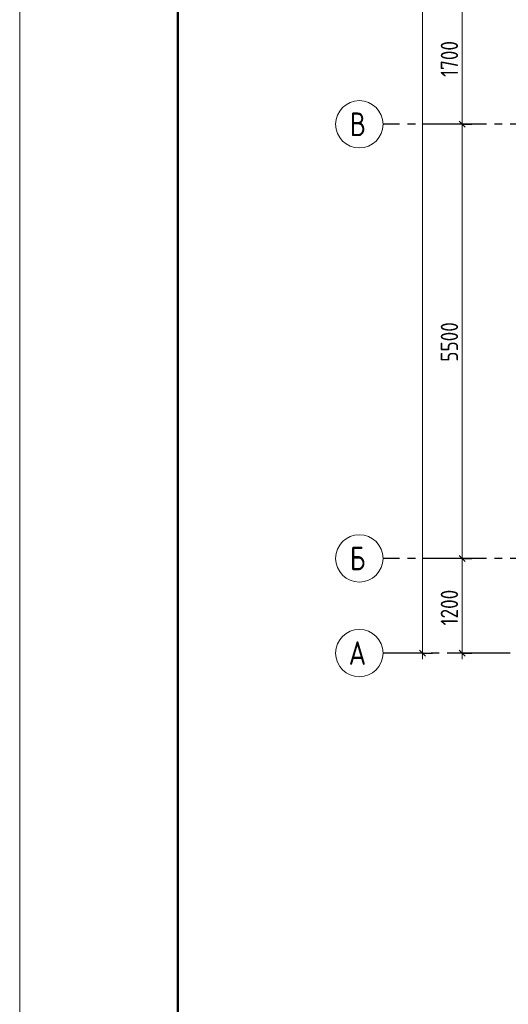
# Model space of a CAD drawing. Header units: millimetres. Extents: x 0 to 61017, y 0 to 42000.
# Tile 2 of 16: x 0 to 6186, y 15950 to 28426. Entities that reach past the tile are written whole.
import ezdxf

# ---------------------------------------------------------------- set-up
doc = ezdxf.new("R2010")
doc.units = ezdxf.units.MM
doc.linetypes.add('______5', pattern=[1100, 800, -100, 100, -100])
doc.layers.add('Standard', color=7, linetype='Continuous', lineweight=25)
doc.layers.add('Оси', color=40, linetype='______5', lineweight=18)
doc.styles.add('GOST 2.304-81', font='txt')
doc.styles.add('ISOCPEUR', font='txt')

msp = doc.modelspace()

# ---------------------------------------------------------------- linework, layer by layer
at = {"layer": 'Standard', "color": 7, "linetype": 'Continuous', "lineweight": 13, "transparency": 33554687}
for p, q in [((5600, 27100), (5600, 28800)), ((5600, 21600), (5600, 27100)), ((5100, 20400), (5100, 20325)), ((5600, 20400), (5600, 20325))]:
    msp.add_line(p, q, dxfattribs=at)
at = {"layer": 'Standard', "color": 251, "linetype": 'Continuous', "lineweight": -3, "true_color": 0x656565, "transparency": 33554687}
for p, q in [((5600, 27100), (5475, 27100)), ((5600, 27100), (5725, 27100)), ((5600, 27100), (5600, 27100)), ((5600, 21600), (5475, 21600)), ((5600, 21600), (5725, 21600)), ((5600, 21600), (5600, 21600)), ((5100, 20400), (4975, 20400)), ((5100, 20400), (5225, 20400)), ((5100, 20400), (5100, 20400)), ((5600, 20400), (5475, 20400)), ((5600, 20400), (5725, 20400)), ((5600, 20400), (5600, 20400))]:
    msp.add_line(p, q, dxfattribs=at)
at = {"layer": 'Standard', "color": 7, "linetype": 'Continuous', "lineweight": 25, "transparency": 33554687}
for p, q in [((5638, 27063), (5562, 27138)), ((5638, 21562), (5562, 21638)), ((5138, 20362), (5062, 20438)), ((5638, 20362), (5562, 20438))]:
    msp.add_line(p, q, dxfattribs=at)
at = {"layer": 'Standard', "color": 7, "linetype": 'Continuous', "lineweight": 13, "transparency": 33554687}
msp.add_lwpolyline([(0, 0), (59400, 0), (59400, 42000), (0, 42000), (0, 0)], close=True, dxfattribs=at)
at = {"layer": 'Standard', "color": 7, "linetype": 'Continuous', "lineweight": 50, "transparency": 33554687}
msp.add_lwpolyline([(2000, 41500), (58900, 41500), (58900, 500), (2000, 500), (2000, 41500)], close=True, dxfattribs=at)
at = {"layer": 'Standard', "color": 7, "linetype": 'Continuous', "lineweight": 13, "transparency": 33554687}
for points in [[(5100, 20400), (5100, 29236), (5100, 29236), (5100, 38900)], [(5600, 20400), (5600, 20655), (5600, 20655), (5600, 21600)]]:
    msp.add_lwpolyline(points, dxfattribs=at)
at = {"layer": 'Оси', "color": 8, "linetype": '______5', "lineweight": -3, "transparency": 33554687}
for p, q in [((49910, 27100), (4600, 27100)), ((49910, 21600), (4600, 21600)), ((50210, 20400), (4600, 20400))]:
    msp.add_line(p, q, dxfattribs=at)
at = {"layer": 'Оси', "color": 7, "linetype": 'Continuous', "lineweight": 13, "transparency": 33554687}
for centre in [(4300, 27100), (4300, 21600), (4300, 20400)]:
    msp.add_circle(centre, 300, dxfattribs=at)

# ---------------------------------------------------------------- texts
at = {"layer": 'Standard', "color": 7, "linetype": 'Continuous', "lineweight": 25, "transparency": 33554687, "char_height": 220, "attachment_point": 7, "rotation": 90, "style": 'GOST 2.304-81'}
for s, insert, width in [('1700', (5550, 27700), 625.74), ('5500', (5550, 24092), 641.48), ('1200', (5550, 20750), 625.73)]:
    msp.add_mtext(s, dxfattribs=dict(at, insert=insert, width=width))
at = {"layer": 'Оси', "color": 7, "linetype": 'Continuous', "lineweight": 25, "transparency": 33554687, "char_height": 300, "attachment_point": 7, "style": 'ISOCPEUR'}
for s, insert, width in [('\\W0.80;В', (4180, 26950), 359.83), ('\\W0.80;Б', (4180, 21450), 359.83), ('\\W0.82;А', (4165, 20250), 392.65)]:
    msp.add_mtext(s, dxfattribs=dict(at, insert=insert, width=width))

doc.saveas('drawing.dxf')
